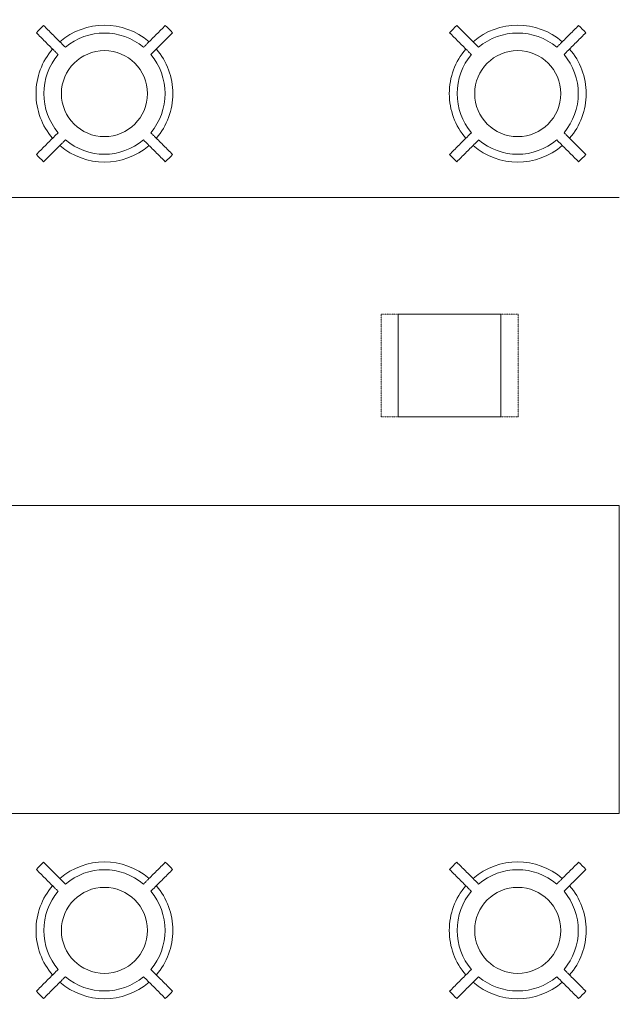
# Model space of a CAD drawing. Header units: millimetres. Extents: x -281 to 121694, y -16481 to 65128.
# Tile 134 of 256: x 12748 to 14500, y 38542 to 41420. Entities that reach past the tile are written whole.
import ezdxf

# ---------------------------------------------------------------- set-up
doc = ezdxf.new("R2010")
doc.units = ezdxf.units.MM
doc.linetypes.add('NLRS_Dash-0_6mm_Space-0_6mm_cpz', pattern=[1.2, 0.6, -0.6])
for name, color, linetype, lineweight in [('A--L$01A__Algemeen', 7, 'Continuous', 5), ('A--L82__LosseGebruikersInvent', 1, 'Continuous', 5), ('A--L8__LosseInventaris', 1, 'Continuous', 5)]:
    doc.layers.add(name, color=color, linetype=linetype, lineweight=lineweight)

# ---------------------------------------------------------------- blocks, each defined once
blk = doc.blocks.new('NLRS_82_FU_UN_lab en spoel tafels_gen_kad - labtafel zonder onderkast dxbxh 900x1800x950-V238-L_80_ 13')
at = {"layer": 'A--L$01A__Algemeen'}
for p, q in [((900, 262.7), (-900, 262.7)), ((-900, 262.7), (-900, -637.3)), ((900, -637.3), (900, 262.7)), ((-900, -637.3), (900, -637.3))]:
    blk.add_line(p, q, dxfattribs=at)
blk = doc.blocks.new('NLRS_82_FU_UN_lab en spoel tafels_gen_kad - labtafel zonder onderkast dxbxh 900x1800x950-V286-L_80_ 13')
at = {"layer": 'A--L$01A__Algemeen'}
for p, q in [((900, 262.7), (-900, 262.7)), ((900, -637.3), (900, 262.7)), ((-900, -637.3), (900, -637.3))]:
    blk.add_line(p, q, dxfattribs=at)
blk = doc.blocks.new('NLRS_82_FU_LB_kruk za_emeco_cpz - NLRS_82_FU_LB_kruk za_emeco_cpz_776 hoog-51084104-L_80_ 13')
at = {"layer": 'A--L82__LosseGebruikersInvent'}
for radius, start, end in [(266.9, 131.7779, 138.2221), (200, 49.3282, 130.6718), (177.1, 49.8587, 130.1413), (266.9, 41.7779, 48.2221), (200, 139.3153, 180), (125.7, 360, 180), (200, 0, 40.6847), (177.1, 139.8587, 180), (177.1, 360, 40.1413), (177.1, 180, 220.1413), (125.7, 180, 360), (177.1, 319.8587, 360), (200, 180, 220.6847), (200, 319.3153, 360), (177.1, 229.8587, 310.1413), (200, 229.3282, 310.6718), (266.9, 221.7779, 228.2221), (266.9, 311.7779, 318.2221)]:
    blk.add_arc((0, 0), radius, start, end, dxfattribs=at)
for points, knots in [([(-199, 177.8), (-194.8, 173.6), (-182.1, 160.8), (-165.1, 143.9), (-150.2, 129), (-141.8, 120.5), (-137.5, 116.3), (-135.4, 114.2)], [-1, -1, -1, -1, -0.8, -0.4, -0.2, -0.1, 0, 0, 0, 0]), ([(-114.2, 135.4), (-118.4, 139.6), (-131.2, 152.4), (-152.4, 173.6), (-169.3, 190.5), (-177.8, 199)], [-1, -1, -1, -1, -0.8, -0.4, 0, 0, 0, 0]), ([(177.8, 199), (173.6, 194.8), (160.8, 182.1), (143.9, 165.1), (129, 150.2), (120.5, 141.8), (116.3, 137.5), (114.2, 135.4)], [-1, -1, -1, -1, -0.8, -0.4, -0.2, -0.1, 0, 0, 0, 0]), ([(135.4, 114.2), (139.6, 118.4), (152.4, 131.2), (173.6, 152.4), (190.5, 169.3), (199, 177.8)], [-1, -1, -1, -1, -0.8, -0.4, 0, 0, 0, 0]), ([(-135.4, -114.2), (-139.6, -118.4), (-152.4, -131.2), (-173.6, -152.4), (-190.5, -169.3), (-199, -177.8)], [-1, -1, -1, -1, -0.8, -0.4, 0, 0, 0, 0]), ([(199, -177.8), (194.8, -173.6), (182.1, -160.8), (165.1, -143.9), (150.2, -129), (141.8, -120.5), (137.5, -116.3), (135.4, -114.2)], [-1, -1, -1, -1, -0.8, -0.4, -0.2, -0.1, 0, 0, 0, 0]), ([(-177.8, -199), (-173.6, -194.8), (-160.8, -182.1), (-143.9, -165.1), (-129, -150.2), (-120.5, -141.8), (-116.3, -137.5), (-114.2, -135.4)], [-1, -1, -1, -1, -0.8, -0.4, -0.2, -0.1, 0, 0, 0, 0]), ([(114.2, -135.4), (118.4, -139.6), (131.2, -152.4), (152.4, -173.6), (169.3, -190.5), (177.8, -199)], [-1, -1, -1, -1, -0.8, -0.4, 0, 0, 0, 0])]:
    blk.add_open_spline(points, degree=3, knots=knots, dxfattribs=at)
blk = doc.blocks.new('NLRS_82_FU_LB_kruk za_emeco_cpz - NLRS_82_FU_LB_kruk za_emeco_cpz_776 hoog-49409176-L_80_ 13')
at = {"layer": 'A--L82__LosseGebruikersInvent'}
for radius, start, end in [(266.9, 131.7779, 138.2221), (200, 49.3282, 130.6718), (177.1, 49.8587, 130.1413), (266.9, 41.7779, 48.2221), (200, 139.3153, 180), (125.7, 360, 180), (200, 360, 40.6847), (177.1, 139.8587, 180), (177.1, 360, 40.1413), (200, 180, 220.6847), (125.7, 180, 360), (177.1, 319.8587, 360), (200, 319.3153, 360), (177.1, 180, 220.1413), (177.1, 229.8587, 310.1413), (200, 229.3282, 310.6718), (266.9, 221.7779, 228.2221), (266.9, 311.7779, 318.2221)]:
    blk.add_arc((0, 0), radius, start, end, dxfattribs=at)
for points, knots in [([(-199, 177.8), (-194.8, 173.6), (-182.1, 160.8), (-165.1, 143.9), (-150.2, 129), (-141.8, 120.5), (-137.5, 116.3), (-135.4, 114.2)], [-1, -1, -1, -1, -0.8, -0.4, -0.2, -0.1, 0, 0, 0, 0]), ([(-114.2, 135.4), (-118.4, 139.6), (-131.2, 152.4), (-152.4, 173.6), (-169.3, 190.5), (-177.8, 199)], [-1, -1, -1, -1, -0.8, -0.4, 0, 0, 0, 0]), ([(177.8, 199), (173.6, 194.8), (160.8, 182.1), (143.9, 165.1), (129, 150.2), (120.5, 141.8), (116.3, 137.5), (114.2, 135.4)], [-1, -1, -1, -1, -0.8, -0.4, -0.2, -0.1, 0, 0, 0, 0]), ([(135.4, 114.2), (139.6, 118.4), (152.4, 131.2), (173.6, 152.4), (190.5, 169.3), (199, 177.8)], [-1, -1, -1, -1, -0.8, -0.4, 0, 0, 0, 0]), ([(-135.4, -114.2), (-139.6, -118.4), (-152.4, -131.2), (-173.6, -152.4), (-190.5, -169.3), (-199, -177.8)], [-1, -1, -1, -1, -0.8, -0.4, 0, 0, 0, 0]), ([(199, -177.8), (194.8, -173.6), (182.1, -160.8), (165.1, -143.9), (150.2, -129), (141.8, -120.5), (137.5, -116.3), (135.4, -114.2)], [-1, -1, -1, -1, -0.8, -0.4, -0.2, -0.1, 0, 0, 0, 0]), ([(-177.8, -199), (-173.6, -194.8), (-160.8, -182.1), (-143.9, -165.1), (-129, -150.2), (-120.5, -141.8), (-116.3, -137.5), (-114.2, -135.4)], [-1, -1, -1, -1, -0.8, -0.4, -0.2, -0.1, 0, 0, 0, 0]), ([(114.2, -135.4), (118.4, -139.6), (131.2, -152.4), (152.4, -173.6), (169.3, -190.5), (177.8, -199)], [-1, -1, -1, -1, -0.8, -0.4, 0, 0, 0, 0])]:
    blk.add_open_spline(points, degree=3, knots=knots, dxfattribs=at)
blk = doc.blocks.new('NLRS_82_SE_LB_laboratorium apparaat space reservation_gen_cpz - lab apparaat_tafelniveau-57701574-L_80_ 13')
at = {"layer": 'A--L8__LosseInventaris', "linetype": 'NLRS_Dash-0_6mm_Space-0_6mm_cpz'}
for p, q in [((-200, 150), (200, 150)), ((-200, 150), (-200, -150)), ((200, 150), (200, -150)), ((-200, -150), (200, -150))]:
    blk.add_line(p, q, dxfattribs=at)
at = {"layer": 'A--L8__LosseInventaris'}
for p, q in [((150, 150), (-150, 150)), ((-150, 150), (-150, -150)), ((150, -150), (150, 150)), ((-150, -150), (150, -150))]:
    blk.add_line(p, q, dxfattribs=at)

msp = doc.modelspace()

# ---------------------------------------------------------------- block references
at = {"layer": 'A--L82__LosseGebruikersInvent'}
for name, p in [('NLRS_82_FU_LB_kruk za_emeco_cpz - NLRS_82_FU_LB_kruk za_emeco_cpz_776 hoog-49409176-L_80_ 13', (12995.3, 41204)), ('NLRS_82_FU_LB_kruk za_emeco_cpz - NLRS_82_FU_LB_kruk za_emeco_cpz_776 hoog-49409176-L_80_ 13', (14203, 41204)), ('NLRS_82_FU_UN_lab en spoel tafels_gen_kad - labtafel zonder onderkast dxbxh 900x1800x950-V238-L_80_ 13', (13599.9, 39737.3)), ('NLRS_82_FU_LB_kruk za_emeco_cpz - NLRS_82_FU_LB_kruk za_emeco_cpz_776 hoog-51084104-L_80_ 13', (12995.3, 38758.5)), ('NLRS_82_FU_LB_kruk za_emeco_cpz - NLRS_82_FU_LB_kruk za_emeco_cpz_776 hoog-51084104-L_80_ 13', (14203, 38758.5))]:
    msp.add_blockref(name, p, dxfattribs=at)
at = {"layer": 'A--L82__LosseGebruikersInvent', "rotation": 180}
msp.add_blockref('NLRS_82_FU_UN_lab en spoel tafels_gen_kad - labtafel zonder onderkast dxbxh 900x1800x950-V286-L_80_ 13', (13599.9, 40262.7), dxfattribs=at)
at = {"layer": 'A--L8__LosseInventaris', "linetype": 'NLRS_Dash-0_6mm_Space-0_6mm_cpz', "rotation": 180}
msp.add_blockref('NLRS_82_SE_LB_laboratorium apparaat space reservation_gen_cpz - lab apparaat_tafelniveau-57701574-L_80_ 13', (14003.9, 40409.6), dxfattribs=at)

doc.saveas('drawing.dxf')
